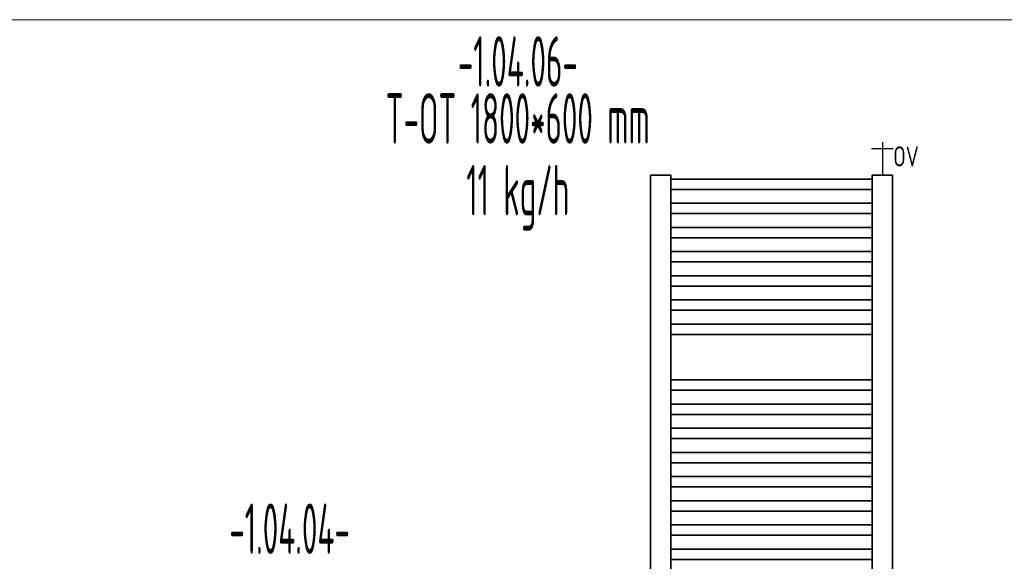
# Model space of a CAD drawing. Header units: millimetres. Extents: x 1279 to 58476, y -6899 to 74987.
# Tile 131 of 157: x 34509 to 36952, y -5524 to -4179. Entities that reach past the tile are written whole.
import ezdxf
from ezdxf.enums import TextEntityAlignment as Align

# ---------------------------------------------------------------- set-up
doc = ezdxf.new("R2010")
doc.units = ezdxf.units.MM
doc.linetypes.add('phl_thick', pattern=[0])
doc.linetypes.add('VERDECKT', pattern=[9.525, 6.35, -3.175])
for name, color, linetype, lineweight in [('JS_VYT_POPIS - OBECNĚ', 7, 'Continuous', 5), ('UT_SCHÉMA_POPIS', 7, 'VERDECKT', 5), ('UT_SCHÉMA_SYMBOLY', 7, 'Continuous', 25), ('UT_ZAŘÍZENÍ - OT', 3, 'Continuous', 35), ('VZT_50 POPIS - OBECNE', 7, 'Continuous', 5)]:
    doc.layers.add(name, color=color, linetype=linetype, lineweight=lineweight)
doc.styles.add('ISO 2.5', font='isocp.shx', dxfattribs={"width": 0.8, "height": 2.5})
doc.styles.add('VZT_POPIS', font='isocp.shx', dxfattribs={"width": 0.6, "height": 125})

msp = doc.modelspace()

# ---------------------------------------------------------------- linework, layer by layer
at = {"layer": 'UT_SCHÉMA_SYMBOLY'}
for p, q in [((36649.6, -4482.7), (36649.6, -4564.6)), ((36622.6, -4498.7), (36676.6, -4498.7))]:
    msp.add_line(p, q, dxfattribs=at)
at = {"layer": 'UT_ZAŘÍZENÍ - OT', "linetype": 'Continuous'}
for p, q in [((36124.6, -4564.6), (36074.6, -4564.6)), ((36074.6, -4564.6), (36074.6, -6384.6)), ((36124.6, -6384.6), (36124.6, -4564.6)), ((36674.6, -4564.6), (36624.6, -4564.6)), ((36624.6, -4564.6), (36624.6, -6384.6)), ((36674.6, -6384.6), (36674.6, -4564.6)), ((36124.6, -4574.8), (36624.6, -4574.8)), ((36124.6, -4574.8), (36624.6, -4574.8)), ((36124.6, -4574.8), (36624.6, -4574.8)), ((36124.6, -4574.8), (36624.6, -4574.8)), ((36124.6, -4574.8), (36624.6, -4574.8)), ((36124.6, -4574.8), (36624.6, -4574.8)), ((36124.6, -4574.8), (36624.6, -4574.8)), ((36124.6, -4574.8), (36624.6, -4574.8)), ((36124.6, -4574.8), (36624.6, -4574.8)), ((36124.6, -4574.8), (36624.6, -4574.8)), ((36124.6, -4574.8), (36624.6, -4574.8)), ((36124.6, -4574.8), (36624.6, -4574.8)), ((36124.6, -4574.8), (36624.6, -4574.8)), ((36124.6, -4574.8), (36624.6, -4574.8)), ((36124.6, -4574.8), (36624.6, -4574.8)), ((36124.6, -4574.8), (36624.6, -4574.8)), ((36124.6, -4574.8), (36624.6, -4574.8)), ((36124.6, -4574.8), (36624.6, -4574.8)), ((36124.6, -4574.8), (36624.6, -4574.8)), ((36124.6, -4574.8), (36624.6, -4574.8)), ((36124.6, -4574.8), (36624.6, -4574.8)), ((36124.6, -4574.8), (36624.6, -4574.8)), ((36124.6, -4574.8), (36624.6, -4574.8)), ((36124.6, -4574.8), (36624.6, -4574.8)), ((36124.6, -4574.8), (36624.6, -4574.8)), ((36124.6, -4574.8), (36624.6, -4574.8)), ((36124.6, -4574.8), (36624.6, -4574.8)), ((36124.6, -4574.8), (36624.6, -4574.8)), ((36124.6, -4574.8), (36624.6, -4574.8)), ((36124.6, -4574.8), (36624.6, -4574.8)), ((36124.6, -4574.8), (36624.6, -4574.8)), ((36124.6, -4574.8), (36624.6, -4574.8)), ((36124.6, -4574.8), (36624.6, -4574.8)), ((36124.6, -4574.8), (36624.6, -4574.8)), ((36124.6, -4600.3), (36624.6, -4600.3)), ((36124.6, -4600.3), (36624.6, -4600.3)), ((36124.6, -4600.3), (36624.6, -4600.3)), ((36124.6, -4600.3), (36624.6, -4600.3)), ((36124.6, -4600.3), (36624.6, -4600.3)), ((36124.6, -4600.3), (36624.6, -4600.3)), ((36124.6, -4600.3), (36624.6, -4600.3)), ((36124.6, -4600.3), (36624.6, -4600.3)), ((36124.6, -4600.3), (36624.6, -4600.3)), ((36124.6, -4600.3), (36624.6, -4600.3)), ((36124.6, -4600.3), (36624.6, -4600.3)), ((36124.6, -4600.3), (36624.6, -4600.3)), ((36124.6, -4600.3), (36624.6, -4600.3)), ((36124.6, -4600.3), (36624.6, -4600.3)), ((36124.6, -4600.3), (36624.6, -4600.3)), ((36124.6, -4600.3), (36624.6, -4600.3)), ((36124.6, -4600.3), (36624.6, -4600.3)), ((36124.6, -4600.3), (36624.6, -4600.3)), ((36124.6, -4600.3), (36624.6, -4600.3)), ((36124.6, -4600.3), (36624.6, -4600.3)), ((36124.6, -4600.3), (36624.6, -4600.3)), ((36124.6, -4600.3), (36624.6, -4600.3)), ((36124.6, -4600.3), (36624.6, -4600.3)), ((36124.6, -4600.3), (36624.6, -4600.3)), ((36124.6, -4600.3), (36624.6, -4600.3)), ((36124.6, -4600.3), (36624.6, -4600.3)), ((36124.6, -4600.3), (36624.6, -4600.3)), ((36124.6, -4600.3), (36624.6, -4600.3)), ((36124.6, -4600.3), (36624.6, -4600.3)), ((36124.6, -4600.3), (36624.6, -4600.3)), ((36124.6, -4600.3), (36624.6, -4600.3)), ((36124.6, -4600.3), (36624.6, -4600.3)), ((36124.6, -4600.3), (36624.6, -4600.3)), ((36124.6, -4600.3), (36624.6, -4600.3)), ((36124.6, -4634.8), (36624.6, -4634.8)), ((36124.6, -4634.8), (36624.6, -4634.8)), ((36124.6, -4634.8), (36624.6, -4634.8)), ((36124.6, -4634.8), (36624.6, -4634.8)), ((36124.6, -4634.8), (36624.6, -4634.8)), ((36124.6, -4634.8), (36624.6, -4634.8)), ((36124.6, -4634.8), (36624.6, -4634.8)), ((36124.6, -4634.8), (36624.6, -4634.8)), ((36124.6, -4634.8), (36624.6, -4634.8)), ((36124.6, -4634.8), (36624.6, -4634.8)), ((36124.6, -4634.8), (36624.6, -4634.8)), ((36124.6, -4634.8), (36624.6, -4634.8)), ((36124.6, -4634.8), (36624.6, -4634.8)), ((36124.6, -4634.8), (36624.6, -4634.8)), ((36124.6, -4634.8), (36624.6, -4634.8)), ((36124.6, -4634.8), (36624.6, -4634.8)), ((36124.6, -4634.8), (36624.6, -4634.8)), ((36124.6, -4634.8), (36624.6, -4634.8)), ((36124.6, -4634.8), (36624.6, -4634.8)), ((36124.6, -4634.8), (36624.6, -4634.8)), ((36124.6, -4634.8), (36624.6, -4634.8)), ((36124.6, -4634.8), (36624.6, -4634.8)), ((36124.6, -4634.8), (36624.6, -4634.8)), ((36124.6, -4634.8), (36624.6, -4634.8)), ((36124.6, -4634.8), (36624.6, -4634.8)), ((36124.6, -4634.8), (36624.6, -4634.8)), ((36124.6, -4634.8), (36624.6, -4634.8)), ((36124.6, -4634.8), (36624.6, -4634.8)), ((36124.6, -4634.8), (36624.6, -4634.8)), ((36124.6, -4634.8), (36624.6, -4634.8)), ((36124.6, -4634.8), (36624.6, -4634.8)), ((36124.6, -4634.8), (36624.6, -4634.8)), ((36124.6, -4634.8), (36624.6, -4634.8)), ((36124.6, -4634.8), (36624.6, -4634.8)), ((36124.6, -4660.3), (36624.6, -4660.3)), ((36124.6, -4660.3), (36624.6, -4660.3)), ((36124.6, -4660.3), (36624.6, -4660.3)), ((36124.6, -4660.3), (36624.6, -4660.3)), ((36124.6, -4660.3), (36624.6, -4660.3)), ((36124.6, -4660.3), (36624.6, -4660.3)), ((36124.6, -4660.3), (36624.6, -4660.3)), ((36124.6, -4660.3), (36624.6, -4660.3)), ((36124.6, -4660.3), (36624.6, -4660.3)), ((36124.6, -4660.3), (36624.6, -4660.3)), ((36124.6, -4660.3), (36624.6, -4660.3)), ((36124.6, -4660.3), (36624.6, -4660.3)), ((36124.6, -4660.3), (36624.6, -4660.3)), ((36124.6, -4660.3), (36624.6, -4660.3)), ((36124.6, -4660.3), (36624.6, -4660.3)), ((36124.6, -4660.3), (36624.6, -4660.3)), ((36124.6, -4660.3), (36624.6, -4660.3)), ((36124.6, -4660.3), (36624.6, -4660.3)), ((36124.6, -4660.3), (36624.6, -4660.3)), ((36124.6, -4660.3), (36624.6, -4660.3)), ((36124.6, -4660.3), (36624.6, -4660.3)), ((36124.6, -4660.3), (36624.6, -4660.3)), ((36124.6, -4660.3), (36624.6, -4660.3)), ((36124.6, -4660.3), (36624.6, -4660.3)), ((36124.6, -4660.3), (36624.6, -4660.3)), ((36124.6, -4660.3), (36624.6, -4660.3)), ((36124.6, -4660.3), (36624.6, -4660.3)), ((36124.6, -4660.3), (36624.6, -4660.3)), ((36124.6, -4660.3), (36624.6, -4660.3)), ((36124.6, -4660.3), (36624.6, -4660.3)), ((36124.6, -4660.3), (36624.6, -4660.3)), ((36124.6, -4660.3), (36624.6, -4660.3)), ((36124.6, -4660.3), (36624.6, -4660.3)), ((36124.6, -4660.3), (36624.6, -4660.3)), ((36124.6, -4694.8), (36624.6, -4694.8)), ((36124.6, -4694.8), (36624.6, -4694.8)), ((36124.6, -4694.8), (36624.6, -4694.8)), ((36124.6, -4694.8), (36624.6, -4694.8)), ((36124.6, -4694.8), (36624.6, -4694.8)), ((36124.6, -4694.8), (36624.6, -4694.8)), ((36124.6, -4694.8), (36624.6, -4694.8)), ((36124.6, -4694.8), (36624.6, -4694.8)), ((36124.6, -4694.8), (36624.6, -4694.8)), ((36124.6, -4694.8), (36624.6, -4694.8)), ((36124.6, -4694.8), (36624.6, -4694.8)), ((36124.6, -4694.8), (36624.6, -4694.8)), ((36124.6, -4694.8), (36624.6, -4694.8)), ((36124.6, -4694.8), (36624.6, -4694.8)), ((36124.6, -4694.8), (36624.6, -4694.8)), ((36124.6, -4694.8), (36624.6, -4694.8)), ((36124.6, -4694.8), (36624.6, -4694.8)), ((36124.6, -4694.8), (36624.6, -4694.8)), ((36124.6, -4694.8), (36624.6, -4694.8)), ((36124.6, -4694.8), (36624.6, -4694.8)), ((36124.6, -4694.8), (36624.6, -4694.8)), ((36124.6, -4694.8), (36624.6, -4694.8)), ((36124.6, -4694.8), (36624.6, -4694.8)), ((36124.6, -4694.8), (36624.6, -4694.8)), ((36124.6, -4694.8), (36624.6, -4694.8)), ((36124.6, -4694.8), (36624.6, -4694.8)), ((36124.6, -4694.8), (36624.6, -4694.8)), ((36124.6, -4694.8), (36624.6, -4694.8)), ((36124.6, -4694.8), (36624.6, -4694.8)), ((36124.6, -4694.8), (36624.6, -4694.8)), ((36124.6, -4694.8), (36624.6, -4694.8)), ((36124.6, -4694.8), (36624.6, -4694.8)), ((36124.6, -4694.8), (36624.6, -4694.8)), ((36124.6, -4694.8), (36624.6, -4694.8)), ((36124.6, -4720.3), (36624.6, -4720.3)), ((36124.6, -4720.3), (36624.6, -4720.3)), ((36124.6, -4720.3), (36624.6, -4720.3)), ((36124.6, -4720.3), (36624.6, -4720.3)), ((36124.6, -4720.3), (36624.6, -4720.3)), ((36124.6, -4720.3), (36624.6, -4720.3)), ((36124.6, -4720.3), (36624.6, -4720.3)), ((36124.6, -4720.3), (36624.6, -4720.3)), ((36124.6, -4720.3), (36624.6, -4720.3)), ((36124.6, -4720.3), (36624.6, -4720.3)), ((36124.6, -4720.3), (36624.6, -4720.3)), ((36124.6, -4720.3), (36624.6, -4720.3)), ((36124.6, -4720.3), (36624.6, -4720.3)), ((36124.6, -4720.3), (36624.6, -4720.3)), ((36124.6, -4720.3), (36624.6, -4720.3)), ((36124.6, -4720.3), (36624.6, -4720.3)), ((36124.6, -4720.3), (36624.6, -4720.3)), ((36124.6, -4720.3), (36624.6, -4720.3)), ((36124.6, -4720.3), (36624.6, -4720.3)), ((36124.6, -4720.3), (36624.6, -4720.3)), ((36124.6, -4720.3), (36624.6, -4720.3)), ((36124.6, -4720.3), (36624.6, -4720.3)), ((36124.6, -4720.3), (36624.6, -4720.3)), ((36124.6, -4720.3), (36624.6, -4720.3)), ((36124.6, -4720.3), (36624.6, -4720.3)), ((36124.6, -4720.3), (36624.6, -4720.3)), ((36124.6, -4720.3), (36624.6, -4720.3)), ((36124.6, -4720.3), (36624.6, -4720.3)), ((36124.6, -4720.3), (36624.6, -4720.3)), ((36124.6, -4720.3), (36624.6, -4720.3)), ((36124.6, -4720.3), (36624.6, -4720.3)), ((36124.6, -4720.3), (36624.6, -4720.3)), ((36124.6, -4720.3), (36624.6, -4720.3)), ((36124.6, -4720.3), (36624.6, -4720.3)), ((36124.6, -4754.8), (36624.6, -4754.8)), ((36124.6, -4754.8), (36624.6, -4754.8)), ((36124.6, -4754.8), (36624.6, -4754.8)), ((36124.6, -4754.8), (36624.6, -4754.8)), ((36124.6, -4754.8), (36624.6, -4754.8)), ((36124.6, -4754.8), (36624.6, -4754.8)), ((36124.6, -4754.8), (36624.6, -4754.8)), ((36124.6, -4754.8), (36624.6, -4754.8)), ((36124.6, -4754.8), (36624.6, -4754.8)), ((36124.6, -4754.8), (36624.6, -4754.8)), ((36124.6, -4754.8), (36624.6, -4754.8)), ((36124.6, -4754.8), (36624.6, -4754.8)), ((36124.6, -4754.8), (36624.6, -4754.8)), ((36124.6, -4754.8), (36624.6, -4754.8)), ((36124.6, -4754.8), (36624.6, -4754.8)), ((36124.6, -4754.8), (36624.6, -4754.8)), ((36124.6, -4754.8), (36624.6, -4754.8)), ((36124.6, -4754.8), (36624.6, -4754.8)), ((36124.6, -4754.8), (36624.6, -4754.8)), ((36124.6, -4754.8), (36624.6, -4754.8)), ((36124.6, -4754.8), (36624.6, -4754.8)), ((36124.6, -4754.8), (36624.6, -4754.8)), ((36124.6, -4754.8), (36624.6, -4754.8)), ((36124.6, -4754.8), (36624.6, -4754.8)), ((36124.6, -4754.8), (36624.6, -4754.8)), ((36124.6, -4754.8), (36624.6, -4754.8)), ((36124.6, -4754.8), (36624.6, -4754.8)), ((36124.6, -4754.8), (36624.6, -4754.8)), ((36124.6, -4754.8), (36624.6, -4754.8)), ((36124.6, -4754.8), (36624.6, -4754.8)), ((36124.6, -4754.8), (36624.6, -4754.8)), ((36124.6, -4754.8), (36624.6, -4754.8)), ((36124.6, -4754.8), (36624.6, -4754.8)), ((36124.6, -4754.8), (36624.6, -4754.8)), ((36124.6, -4780.3), (36624.6, -4780.3)), ((36124.6, -4780.3), (36624.6, -4780.3)), ((36124.6, -4780.3), (36624.6, -4780.3)), ((36124.6, -4780.3), (36624.6, -4780.3)), ((36124.6, -4780.3), (36624.6, -4780.3)), ((36124.6, -4780.3), (36624.6, -4780.3)), ((36124.6, -4780.3), (36624.6, -4780.3)), ((36124.6, -4780.3), (36624.6, -4780.3)), ((36124.6, -4780.3), (36624.6, -4780.3)), ((36124.6, -4780.3), (36624.6, -4780.3)), ((36124.6, -4780.3), (36624.6, -4780.3)), ((36124.6, -4780.3), (36624.6, -4780.3)), ((36124.6, -4780.3), (36624.6, -4780.3)), ((36124.6, -4780.3), (36624.6, -4780.3)), ((36124.6, -4780.3), (36624.6, -4780.3)), ((36124.6, -4780.3), (36624.6, -4780.3)), ((36124.6, -4780.3), (36624.6, -4780.3)), ((36124.6, -4780.3), (36624.6, -4780.3)), ((36124.6, -4780.3), (36624.6, -4780.3)), ((36124.6, -4780.3), (36624.6, -4780.3)), ((36124.6, -4780.3), (36624.6, -4780.3)), ((36124.6, -4780.3), (36624.6, -4780.3)), ((36124.6, -4780.3), (36624.6, -4780.3)), ((36124.6, -4780.3), (36624.6, -4780.3)), ((36124.6, -4780.3), (36624.6, -4780.3)), ((36124.6, -4780.3), (36624.6, -4780.3)), ((36124.6, -4780.3), (36624.6, -4780.3)), ((36124.6, -4780.3), (36624.6, -4780.3)), ((36124.6, -4780.3), (36624.6, -4780.3)), ((36124.6, -4780.3), (36624.6, -4780.3)), ((36124.6, -4780.3), (36624.6, -4780.3)), ((36124.6, -4780.3), (36624.6, -4780.3)), ((36124.6, -4780.3), (36624.6, -4780.3)), ((36124.6, -4780.3), (36624.6, -4780.3)), ((36124.6, -4814.8), (36624.6, -4814.8)), ((36124.6, -4814.8), (36624.6, -4814.8)), ((36124.6, -4814.8), (36624.6, -4814.8)), ((36124.6, -4814.8), (36624.6, -4814.8)), ((36124.6, -4814.8), (36624.6, -4814.8)), ((36124.6, -4814.8), (36624.6, -4814.8)), ((36124.6, -4814.8), (36624.6, -4814.8)), ((36124.6, -4814.8), (36624.6, -4814.8)), ((36124.6, -4814.8), (36624.6, -4814.8)), ((36124.6, -4814.8), (36624.6, -4814.8)), ((36124.6, -4814.8), (36624.6, -4814.8)), ((36124.6, -4814.8), (36624.6, -4814.8)), ((36124.6, -4814.8), (36624.6, -4814.8)), ((36124.6, -4814.8), (36624.6, -4814.8)), ((36124.6, -4814.8), (36624.6, -4814.8)), ((36124.6, -4814.8), (36624.6, -4814.8)), ((36124.6, -4814.8), (36624.6, -4814.8)), ((36124.6, -4814.8), (36624.6, -4814.8)), ((36124.6, -4814.8), (36624.6, -4814.8)), ((36124.6, -4814.8), (36624.6, -4814.8)), ((36124.6, -4814.8), (36624.6, -4814.8)), ((36124.6, -4814.8), (36624.6, -4814.8)), ((36124.6, -4814.8), (36624.6, -4814.8)), ((36124.6, -4814.8), (36624.6, -4814.8)), ((36124.6, -4814.8), (36624.6, -4814.8)), ((36124.6, -4814.8), (36624.6, -4814.8)), ((36124.6, -4814.8), (36624.6, -4814.8)), ((36124.6, -4814.8), (36624.6, -4814.8)), ((36124.6, -4814.8), (36624.6, -4814.8)), ((36124.6, -4814.8), (36624.6, -4814.8)), ((36124.6, -4814.8), (36624.6, -4814.8)), ((36124.6, -4814.8), (36624.6, -4814.8)), ((36124.6, -4814.8), (36624.6, -4814.8)), ((36124.6, -4814.8), (36624.6, -4814.8)), ((36124.6, -4840.3), (36624.6, -4840.3)), ((36124.6, -4840.3), (36624.6, -4840.3)), ((36124.6, -4840.3), (36624.6, -4840.3)), ((36124.6, -4840.3), (36624.6, -4840.3)), ((36124.6, -4840.3), (36624.6, -4840.3)), ((36124.6, -4840.3), (36624.6, -4840.3)), ((36124.6, -4840.3), (36624.6, -4840.3)), ((36124.6, -4840.3), (36624.6, -4840.3)), ((36124.6, -4840.3), (36624.6, -4840.3)), ((36124.6, -4840.3), (36624.6, -4840.3)), ((36124.6, -4840.3), (36624.6, -4840.3)), ((36124.6, -4840.3), (36624.6, -4840.3)), ((36124.6, -4840.3), (36624.6, -4840.3)), ((36124.6, -4840.3), (36624.6, -4840.3)), ((36124.6, -4840.3), (36624.6, -4840.3)), ((36124.6, -4840.3), (36624.6, -4840.3)), ((36124.6, -4840.3), (36624.6, -4840.3)), ((36124.6, -4840.3), (36624.6, -4840.3)), ((36124.6, -4840.3), (36624.6, -4840.3)), ((36124.6, -4840.3), (36624.6, -4840.3)), ((36124.6, -4840.3), (36624.6, -4840.3)), ((36124.6, -4840.3), (36624.6, -4840.3)), ((36124.6, -4840.3), (36624.6, -4840.3)), ((36124.6, -4840.3), (36624.6, -4840.3)), ((36124.6, -4840.3), (36624.6, -4840.3)), ((36124.6, -4840.3), (36624.6, -4840.3)), ((36124.6, -4840.3), (36624.6, -4840.3)), ((36124.6, -4840.3), (36624.6, -4840.3)), ((36124.6, -4840.3), (36624.6, -4840.3)), ((36124.6, -4840.3), (36624.6, -4840.3)), ((36124.6, -4840.3), (36624.6, -4840.3)), ((36124.6, -4840.3), (36624.6, -4840.3)), ((36124.6, -4840.3), (36624.6, -4840.3)), ((36124.6, -4840.3), (36624.6, -4840.3)), ((36124.6, -4874.8), (36624.6, -4874.8)), ((36124.6, -4874.8), (36624.6, -4874.8)), ((36124.6, -4874.8), (36624.6, -4874.8)), ((36124.6, -4874.8), (36624.6, -4874.8)), ((36124.6, -4874.8), (36624.6, -4874.8)), ((36124.6, -4874.8), (36624.6, -4874.8)), ((36124.6, -4874.8), (36624.6, -4874.8)), ((36124.6, -4874.8), (36624.6, -4874.8)), ((36124.6, -4874.8), (36624.6, -4874.8)), ((36124.6, -4874.8), (36624.6, -4874.8)), ((36124.6, -4874.8), (36624.6, -4874.8)), ((36124.6, -4874.8), (36624.6, -4874.8)), ((36124.6, -4874.8), (36624.6, -4874.8)), ((36124.6, -4874.8), (36624.6, -4874.8)), ((36124.6, -4874.8), (36624.6, -4874.8)), ((36124.6, -4874.8), (36624.6, -4874.8)), ((36124.6, -4874.8), (36624.6, -4874.8)), ((36124.6, -4874.8), (36624.6, -4874.8)), ((36124.6, -4874.8), (36624.6, -4874.8)), ((36124.6, -4874.8), (36624.6, -4874.8)), ((36124.6, -4874.8), (36624.6, -4874.8)), ((36124.6, -4874.8), (36624.6, -4874.8)), ((36124.6, -4874.8), (36624.6, -4874.8)), ((36124.6, -4874.8), (36624.6, -4874.8)), ((36124.6, -4874.8), (36624.6, -4874.8)), ((36124.6, -4874.8), (36624.6, -4874.8)), ((36124.6, -4874.8), (36624.6, -4874.8)), ((36124.6, -4874.8), (36624.6, -4874.8)), ((36124.6, -4874.8), (36624.6, -4874.8)), ((36124.6, -4874.8), (36624.6, -4874.8)), ((36124.6, -4874.8), (36624.6, -4874.8)), ((36124.6, -4874.8), (36624.6, -4874.8)), ((36124.6, -4874.8), (36624.6, -4874.8)), ((36124.6, -4874.8), (36624.6, -4874.8)), ((36124.6, -4900.3), (36624.6, -4900.3)), ((36124.6, -4900.3), (36624.6, -4900.3)), ((36124.6, -4900.3), (36624.6, -4900.3)), ((36124.6, -4900.3), (36624.6, -4900.3)), ((36124.6, -4900.3), (36624.6, -4900.3)), ((36124.6, -4900.3), (36624.6, -4900.3)), ((36124.6, -4900.3), (36624.6, -4900.3)), ((36124.6, -4900.3), (36624.6, -4900.3)), ((36124.6, -4900.3), (36624.6, -4900.3)), ((36124.6, -4900.3), (36624.6, -4900.3)), ((36124.6, -4900.3), (36624.6, -4900.3)), ((36124.6, -4900.3), (36624.6, -4900.3)), ((36124.6, -4900.3), (36624.6, -4900.3)), ((36124.6, -4900.3), (36624.6, -4900.3)), ((36124.6, -4900.3), (36624.6, -4900.3)), ((36124.6, -4900.3), (36624.6, -4900.3)), ((36124.6, -4900.3), (36624.6, -4900.3)), ((36124.6, -4900.3), (36624.6, -4900.3)), ((36124.6, -4900.3), (36624.6, -4900.3)), ((36124.6, -4900.3), (36624.6, -4900.3)), ((36124.6, -4900.3), (36624.6, -4900.3)), ((36124.6, -4900.3), (36624.6, -4900.3)), ((36124.6, -4900.3), (36624.6, -4900.3)), ((36124.6, -4900.3), (36624.6, -4900.3)), ((36124.6, -4900.3), (36624.6, -4900.3)), ((36124.6, -4900.3), (36624.6, -4900.3)), ((36124.6, -4900.3), (36624.6, -4900.3)), ((36124.6, -4900.3), (36624.6, -4900.3)), ((36124.6, -4900.3), (36624.6, -4900.3)), ((36124.6, -4900.3), (36624.6, -4900.3)), ((36124.6, -4900.3), (36624.6, -4900.3)), ((36124.6, -4900.3), (36624.6, -4900.3)), ((36124.6, -4900.3), (36624.6, -4900.3)), ((36124.6, -4900.3), (36624.6, -4900.3)), ((36124.6, -4934.8), (36624.6, -4934.8)), ((36124.6, -4934.8), (36624.6, -4934.8)), ((36124.6, -4934.8), (36624.6, -4934.8)), ((36124.6, -4934.8), (36624.6, -4934.8)), ((36124.6, -4934.8), (36624.6, -4934.8)), ((36124.6, -4934.8), (36624.6, -4934.8)), ((36124.6, -4934.8), (36624.6, -4934.8)), ((36124.6, -4934.8), (36624.6, -4934.8)), ((36124.6, -4934.8), (36624.6, -4934.8)), ((36124.6, -4934.8), (36624.6, -4934.8)), ((36124.6, -4934.8), (36624.6, -4934.8)), ((36124.6, -4934.8), (36624.6, -4934.8)), ((36124.6, -4934.8), (36624.6, -4934.8)), ((36124.6, -4934.8), (36624.6, -4934.8)), ((36124.6, -4934.8), (36624.6, -4934.8)), ((36124.6, -4934.8), (36624.6, -4934.8)), ((36124.6, -4934.8), (36624.6, -4934.8)), ((36124.6, -4934.8), (36624.6, -4934.8)), ((36124.6, -4934.8), (36624.6, -4934.8)), ((36124.6, -4934.8), (36624.6, -4934.8)), ((36124.6, -4934.8), (36624.6, -4934.8)), ((36124.6, -4934.8), (36624.6, -4934.8)), ((36124.6, -4934.8), (36624.6, -4934.8)), ((36124.6, -4934.8), (36624.6, -4934.8)), ((36124.6, -4934.8), (36624.6, -4934.8)), ((36124.6, -4934.8), (36624.6, -4934.8)), ((36124.6, -4934.8), (36624.6, -4934.8)), ((36124.6, -4934.8), (36624.6, -4934.8)), ((36124.6, -4934.8), (36624.6, -4934.8)), ((36124.6, -4934.8), (36624.6, -4934.8)), ((36124.6, -4934.8), (36624.6, -4934.8)), ((36124.6, -4934.8), (36624.6, -4934.8)), ((36124.6, -4934.8), (36624.6, -4934.8)), ((36124.6, -4934.8), (36624.6, -4934.8)), ((36124.6, -4960.3), (36624.6, -4960.3)), ((36124.6, -4960.3), (36624.6, -4960.3)), ((36124.6, -4960.3), (36624.6, -4960.3)), ((36124.6, -4960.3), (36624.6, -4960.3)), ((36124.6, -4960.3), (36624.6, -4960.3)), ((36124.6, -4960.3), (36624.6, -4960.3)), ((36124.6, -4960.3), (36624.6, -4960.3)), ((36124.6, -4960.3), (36624.6, -4960.3)), ((36124.6, -4960.3), (36624.6, -4960.3)), ((36124.6, -4960.3), (36624.6, -4960.3)), ((36124.6, -4960.3), (36624.6, -4960.3)), ((36124.6, -4960.3), (36624.6, -4960.3)), ((36124.6, -4960.3), (36624.6, -4960.3)), ((36124.6, -4960.3), (36624.6, -4960.3)), ((36124.6, -4960.3), (36624.6, -4960.3)), ((36124.6, -4960.3), (36624.6, -4960.3)), ((36124.6, -4960.3), (36624.6, -4960.3)), ((36124.6, -4960.3), (36624.6, -4960.3)), ((36124.6, -4960.3), (36624.6, -4960.3)), ((36124.6, -4960.3), (36624.6, -4960.3)), ((36124.6, -4960.3), (36624.6, -4960.3)), ((36124.6, -4960.3), (36624.6, -4960.3)), ((36124.6, -4960.3), (36624.6, -4960.3)), ((36124.6, -4960.3), (36624.6, -4960.3)), ((36124.6, -4960.3), (36624.6, -4960.3)), ((36124.6, -4960.3), (36624.6, -4960.3)), ((36124.6, -4960.3), (36624.6, -4960.3)), ((36124.6, -4960.3), (36624.6, -4960.3)), ((36124.6, -4960.3), (36624.6, -4960.3)), ((36124.6, -4960.3), (36624.6, -4960.3)), ((36124.6, -4960.3), (36624.6, -4960.3)), ((36124.6, -4960.3), (36624.6, -4960.3)), ((36124.6, -4960.3), (36624.6, -4960.3)), ((36124.6, -4960.3), (36624.6, -4960.3)), ((36124.6, -5073.4), (36624.6, -5073.4)), ((36124.6, -5073.4), (36624.6, -5073.4)), ((36124.6, -5073.4), (36624.6, -5073.4)), ((36124.6, -5073.4), (36624.6, -5073.4)), ((36124.6, -5073.4), (36624.6, -5073.4)), ((36124.6, -5073.4), (36624.6, -5073.4)), ((36124.6, -5073.4), (36624.6, -5073.4)), ((36124.6, -5073.4), (36624.6, -5073.4)), ((36124.6, -5073.4), (36624.6, -5073.4)), ((36124.6, -5073.4), (36624.6, -5073.4)), ((36124.6, -5073.4), (36624.6, -5073.4)), ((36124.6, -5073.4), (36624.6, -5073.4)), ((36124.6, -5073.4), (36624.6, -5073.4)), ((36124.6, -5073.4), (36624.6, -5073.4)), ((36124.6, -5073.4), (36624.6, -5073.4)), ((36124.6, -5073.4), (36624.6, -5073.4)), ((36124.6, -5073.4), (36624.6, -5073.4)), ((36124.6, -5073.4), (36624.6, -5073.4)), ((36124.6, -5073.4), (36624.6, -5073.4)), ((36124.6, -5073.4), (36624.6, -5073.4)), ((36124.6, -5073.4), (36624.6, -5073.4)), ((36124.6, -5073.4), (36624.6, -5073.4)), ((36124.6, -5073.4), (36624.6, -5073.4)), ((36124.6, -5073.4), (36624.6, -5073.4)), ((36124.6, -5073.4), (36624.6, -5073.4)), ((36124.6, -5073.4), (36624.6, -5073.4)), ((36124.6, -5073.4), (36624.6, -5073.4)), ((36124.6, -5073.4), (36624.6, -5073.4)), ((36124.6, -5073.4), (36624.6, -5073.4)), ((36124.6, -5073.4), (36624.6, -5073.4)), ((36124.6, -5073.4), (36624.6, -5073.4)), ((36124.6, -5073.4), (36624.6, -5073.4)), ((36124.6, -5073.4), (36624.6, -5073.4)), ((36124.6, -5073.4), (36624.6, -5073.4)), ((36124.6, -5098.8), (36624.6, -5098.8)), ((36124.6, -5098.8), (36624.6, -5098.8)), ((36124.6, -5098.8), (36624.6, -5098.8)), ((36124.6, -5098.8), (36624.6, -5098.8)), ((36124.6, -5098.8), (36624.6, -5098.8)), ((36124.6, -5098.8), (36624.6, -5098.8)), ((36124.6, -5098.8), (36624.6, -5098.8)), ((36124.6, -5098.8), (36624.6, -5098.8)), ((36124.6, -5098.8), (36624.6, -5098.8)), ((36124.6, -5098.8), (36624.6, -5098.8)), ((36124.6, -5098.8), (36624.6, -5098.8)), ((36124.6, -5098.8), (36624.6, -5098.8)), ((36124.6, -5098.8), (36624.6, -5098.8)), ((36124.6, -5098.8), (36624.6, -5098.8)), ((36124.6, -5098.8), (36624.6, -5098.8)), ((36124.6, -5098.8), (36624.6, -5098.8)), ((36124.6, -5098.8), (36624.6, -5098.8)), ((36124.6, -5098.8), (36624.6, -5098.8)), ((36124.6, -5098.8), (36624.6, -5098.8)), ((36124.6, -5098.8), (36624.6, -5098.8)), ((36124.6, -5098.8), (36624.6, -5098.8)), ((36124.6, -5098.8), (36624.6, -5098.8)), ((36124.6, -5098.8), (36624.6, -5098.8)), ((36124.6, -5098.8), (36624.6, -5098.8)), ((36124.6, -5098.8), (36624.6, -5098.8)), ((36124.6, -5098.8), (36624.6, -5098.8)), ((36124.6, -5098.8), (36624.6, -5098.8)), ((36124.6, -5098.8), (36624.6, -5098.8)), ((36124.6, -5098.8), (36624.6, -5098.8)), ((36124.6, -5098.8), (36624.6, -5098.8)), ((36124.6, -5098.8), (36624.6, -5098.8)), ((36124.6, -5098.8), (36624.6, -5098.8)), ((36124.6, -5098.8), (36624.6, -5098.8)), ((36124.6, -5098.8), (36624.6, -5098.8)), ((36124.6, -5133.4), (36624.6, -5133.4)), ((36124.6, -5133.4), (36624.6, -5133.4)), ((36124.6, -5133.4), (36624.6, -5133.4)), ((36124.6, -5133.4), (36624.6, -5133.4)), ((36124.6, -5133.4), (36624.6, -5133.4)), ((36124.6, -5133.4), (36624.6, -5133.4)), ((36124.6, -5133.4), (36624.6, -5133.4)), ((36124.6, -5133.4), (36624.6, -5133.4)), ((36124.6, -5133.4), (36624.6, -5133.4)), ((36124.6, -5133.4), (36624.6, -5133.4)), ((36124.6, -5133.4), (36624.6, -5133.4)), ((36124.6, -5133.4), (36624.6, -5133.4)), ((36124.6, -5133.4), (36624.6, -5133.4)), ((36124.6, -5133.4), (36624.6, -5133.4)), ((36124.6, -5133.4), (36624.6, -5133.4)), ((36124.6, -5133.4), (36624.6, -5133.4)), ((36124.6, -5133.4), (36624.6, -5133.4)), ((36124.6, -5133.4), (36624.6, -5133.4)), ((36124.6, -5133.4), (36624.6, -5133.4)), ((36124.6, -5133.4), (36624.6, -5133.4)), ((36124.6, -5133.4), (36624.6, -5133.4)), ((36124.6, -5133.4), (36624.6, -5133.4)), ((36124.6, -5133.4), (36624.6, -5133.4)), ((36124.6, -5133.4), (36624.6, -5133.4)), ((36124.6, -5133.4), (36624.6, -5133.4)), ((36124.6, -5133.4), (36624.6, -5133.4)), ((36124.6, -5133.4), (36624.6, -5133.4)), ((36124.6, -5133.4), (36624.6, -5133.4)), ((36124.6, -5133.4), (36624.6, -5133.4)), ((36124.6, -5133.4), (36624.6, -5133.4)), ((36124.6, -5133.4), (36624.6, -5133.4)), ((36124.6, -5133.4), (36624.6, -5133.4)), ((36124.6, -5133.4), (36624.6, -5133.4)), ((36124.6, -5133.4), (36624.6, -5133.4)), ((36124.6, -5158.8), (36624.6, -5158.8)), ((36124.6, -5158.8), (36624.6, -5158.8)), ((36124.6, -5158.8), (36624.6, -5158.8)), ((36124.6, -5158.8), (36624.6, -5158.8)), ((36124.6, -5158.8), (36624.6, -5158.8)), ((36124.6, -5158.8), (36624.6, -5158.8)), ((36124.6, -5158.8), (36624.6, -5158.8)), ((36124.6, -5158.8), (36624.6, -5158.8)), ((36124.6, -5158.8), (36624.6, -5158.8)), ((36124.6, -5158.8), (36624.6, -5158.8)), ((36124.6, -5158.8), (36624.6, -5158.8)), ((36124.6, -5158.8), (36624.6, -5158.8)), ((36124.6, -5158.8), (36624.6, -5158.8)), ((36124.6, -5158.8), (36624.6, -5158.8)), ((36124.6, -5158.8), (36624.6, -5158.8)), ((36124.6, -5158.8), (36624.6, -5158.8)), ((36124.6, -5158.8), (36624.6, -5158.8)), ((36124.6, -5158.8), (36624.6, -5158.8)), ((36124.6, -5158.8), (36624.6, -5158.8)), ((36124.6, -5158.8), (36624.6, -5158.8)), ((36124.6, -5158.8), (36624.6, -5158.8)), ((36124.6, -5158.8), (36624.6, -5158.8)), ((36124.6, -5158.8), (36624.6, -5158.8)), ((36124.6, -5158.8), (36624.6, -5158.8)), ((36124.6, -5158.8), (36624.6, -5158.8)), ((36124.6, -5158.8), (36624.6, -5158.8)), ((36124.6, -5158.8), (36624.6, -5158.8)), ((36124.6, -5158.8), (36624.6, -5158.8)), ((36124.6, -5158.8), (36624.6, -5158.8)), ((36124.6, -5158.8), (36624.6, -5158.8)), ((36124.6, -5158.8), (36624.6, -5158.8)), ((36124.6, -5158.8), (36624.6, -5158.8)), ((36124.6, -5158.8), (36624.6, -5158.8)), ((36124.6, -5158.8), (36624.6, -5158.8)), ((36124.6, -5193.4), (36624.6, -5193.4)), ((36124.6, -5193.4), (36624.6, -5193.4)), ((36124.6, -5193.4), (36624.6, -5193.4)), ((36124.6, -5193.4), (36624.6, -5193.4)), ((36124.6, -5193.4), (36624.6, -5193.4)), ((36124.6, -5193.4), (36624.6, -5193.4)), ((36124.6, -5193.4), (36624.6, -5193.4)), ((36124.6, -5193.4), (36624.6, -5193.4)), ((36124.6, -5193.4), (36624.6, -5193.4)), ((36124.6, -5193.4), (36624.6, -5193.4)), ((36124.6, -5193.4), (36624.6, -5193.4)), ((36124.6, -5193.4), (36624.6, -5193.4)), ((36124.6, -5193.4), (36624.6, -5193.4)), ((36124.6, -5193.4), (36624.6, -5193.4)), ((36124.6, -5193.4), (36624.6, -5193.4)), ((36124.6, -5193.4), (36624.6, -5193.4)), ((36124.6, -5193.4), (36624.6, -5193.4)), ((36124.6, -5193.4), (36624.6, -5193.4)), ((36124.6, -5193.4), (36624.6, -5193.4)), ((36124.6, -5193.4), (36624.6, -5193.4)), ((36124.6, -5193.4), (36624.6, -5193.4)), ((36124.6, -5193.4), (36624.6, -5193.4)), ((36124.6, -5193.4), (36624.6, -5193.4)), ((36124.6, -5193.4), (36624.6, -5193.4)), ((36124.6, -5193.4), (36624.6, -5193.4)), ((36124.6, -5193.4), (36624.6, -5193.4)), ((36124.6, -5193.4), (36624.6, -5193.4)), ((36124.6, -5193.4), (36624.6, -5193.4)), ((36124.6, -5193.4), (36624.6, -5193.4)), ((36124.6, -5193.4), (36624.6, -5193.4)), ((36124.6, -5193.4), (36624.6, -5193.4)), ((36124.6, -5193.4), (36624.6, -5193.4)), ((36124.6, -5193.4), (36624.6, -5193.4)), ((36124.6, -5193.4), (36624.6, -5193.4)), ((36124.6, -5218.8), (36624.6, -5218.8)), ((36124.6, -5218.8), (36624.6, -5218.8)), ((36124.6, -5218.8), (36624.6, -5218.8)), ((36124.6, -5218.8), (36624.6, -5218.8)), ((36124.6, -5218.8), (36624.6, -5218.8)), ((36124.6, -5218.8), (36624.6, -5218.8)), ((36124.6, -5218.8), (36624.6, -5218.8)), ((36124.6, -5218.8), (36624.6, -5218.8)), ((36124.6, -5218.8), (36624.6, -5218.8)), ((36124.6, -5218.8), (36624.6, -5218.8)), ((36124.6, -5218.8), (36624.6, -5218.8)), ((36124.6, -5218.8), (36624.6, -5218.8)), ((36124.6, -5218.8), (36624.6, -5218.8)), ((36124.6, -5218.8), (36624.6, -5218.8)), ((36124.6, -5218.8), (36624.6, -5218.8)), ((36124.6, -5218.8), (36624.6, -5218.8)), ((36124.6, -5218.8), (36624.6, -5218.8)), ((36124.6, -5218.8), (36624.6, -5218.8)), ((36124.6, -5218.8), (36624.6, -5218.8)), ((36124.6, -5218.8), (36624.6, -5218.8)), ((36124.6, -5218.8), (36624.6, -5218.8)), ((36124.6, -5218.8), (36624.6, -5218.8)), ((36124.6, -5218.8), (36624.6, -5218.8)), ((36124.6, -5218.8), (36624.6, -5218.8)), ((36124.6, -5218.8), (36624.6, -5218.8)), ((36124.6, -5218.8), (36624.6, -5218.8)), ((36124.6, -5218.8), (36624.6, -5218.8)), ((36124.6, -5218.8), (36624.6, -5218.8)), ((36124.6, -5218.8), (36624.6, -5218.8)), ((36124.6, -5218.8), (36624.6, -5218.8)), ((36124.6, -5218.8), (36624.6, -5218.8)), ((36124.6, -5218.8), (36624.6, -5218.8)), ((36124.6, -5218.8), (36624.6, -5218.8)), ((36124.6, -5218.8), (36624.6, -5218.8)), ((36124.6, -5253.4), (36624.6, -5253.4)), ((36124.6, -5253.4), (36624.6, -5253.4)), ((36124.6, -5253.4), (36624.6, -5253.4)), ((36124.6, -5253.4), (36624.6, -5253.4)), ((36124.6, -5253.4), (36624.6, -5253.4)), ((36124.6, -5253.4), (36624.6, -5253.4)), ((36124.6, -5253.4), (36624.6, -5253.4)), ((36124.6, -5253.4), (36624.6, -5253.4)), ((36124.6, -5253.4), (36624.6, -5253.4)), ((36124.6, -5253.4), (36624.6, -5253.4)), ((36124.6, -5253.4), (36624.6, -5253.4)), ((36124.6, -5253.4), (36624.6, -5253.4)), ((36124.6, -5253.4), (36624.6, -5253.4)), ((36124.6, -5253.4), (36624.6, -5253.4)), ((36124.6, -5253.4), (36624.6, -5253.4)), ((36124.6, -5253.4), (36624.6, -5253.4)), ((36124.6, -5253.4), (36624.6, -5253.4)), ((36124.6, -5253.4), (36624.6, -5253.4)), ((36124.6, -5253.4), (36624.6, -5253.4)), ((36124.6, -5253.4), (36624.6, -5253.4)), ((36124.6, -5253.4), (36624.6, -5253.4)), ((36124.6, -5253.4), (36624.6, -5253.4)), ((36124.6, -5253.4), (36624.6, -5253.4)), ((36124.6, -5253.4), (36624.6, -5253.4)), ((36124.6, -5253.4), (36624.6, -5253.4)), ((36124.6, -5253.4), (36624.6, -5253.4)), ((36124.6, -5253.4), (36624.6, -5253.4)), ((36124.6, -5253.4), (36624.6, -5253.4)), ((36124.6, -5253.4), (36624.6, -5253.4)), ((36124.6, -5253.4), (36624.6, -5253.4)), ((36124.6, -5253.4), (36624.6, -5253.4)), ((36124.6, -5253.4), (36624.6, -5253.4)), ((36124.6, -5253.4), (36624.6, -5253.4)), ((36124.6, -5253.4), (36624.6, -5253.4)), ((36124.6, -5278.8), (36624.6, -5278.8)), ((36124.6, -5278.8), (36624.6, -5278.8)), ((36124.6, -5278.8), (36624.6, -5278.8)), ((36124.6, -5278.8), (36624.6, -5278.8)), ((36124.6, -5278.8), (36624.6, -5278.8)), ((36124.6, -5278.8), (36624.6, -5278.8)), ((36124.6, -5278.8), (36624.6, -5278.8)), ((36124.6, -5278.8), (36624.6, -5278.8)), ((36124.6, -5278.8), (36624.6, -5278.8)), ((36124.6, -5278.8), (36624.6, -5278.8)), ((36124.6, -5278.8), (36624.6, -5278.8)), ((36124.6, -5278.8), (36624.6, -5278.8)), ((36124.6, -5278.8), (36624.6, -5278.8)), ((36124.6, -5278.8), (36624.6, -5278.8)), ((36124.6, -5278.8), (36624.6, -5278.8)), ((36124.6, -5278.8), (36624.6, -5278.8)), ((36124.6, -5278.8), (36624.6, -5278.8)), ((36124.6, -5278.8), (36624.6, -5278.8)), ((36124.6, -5278.8), (36624.6, -5278.8)), ((36124.6, -5278.8), (36624.6, -5278.8)), ((36124.6, -5278.8), (36624.6, -5278.8)), ((36124.6, -5278.8), (36624.6, -5278.8)), ((36124.6, -5278.8), (36624.6, -5278.8)), ((36124.6, -5278.8), (36624.6, -5278.8)), ((36124.6, -5278.8), (36624.6, -5278.8)), ((36124.6, -5278.8), (36624.6, -5278.8)), ((36124.6, -5278.8), (36624.6, -5278.8)), ((36124.6, -5278.8), (36624.6, -5278.8)), ((36124.6, -5278.8), (36624.6, -5278.8)), ((36124.6, -5278.8), (36624.6, -5278.8)), ((36124.6, -5278.8), (36624.6, -5278.8)), ((36124.6, -5278.8), (36624.6, -5278.8)), ((36124.6, -5278.8), (36624.6, -5278.8)), ((36124.6, -5278.8), (36624.6, -5278.8)), ((36124.6, -5313.4), (36624.6, -5313.4)), ((36124.6, -5313.4), (36624.6, -5313.4)), ((36124.6, -5313.4), (36624.6, -5313.4)), ((36124.6, -5313.4), (36624.6, -5313.4)), ((36124.6, -5313.4), (36624.6, -5313.4)), ((36124.6, -5313.4), (36624.6, -5313.4)), ((36124.6, -5313.4), (36624.6, -5313.4)), ((36124.6, -5313.4), (36624.6, -5313.4)), ((36124.6, -5313.4), (36624.6, -5313.4)), ((36124.6, -5313.4), (36624.6, -5313.4)), ((36124.6, -5313.4), (36624.6, -5313.4)), ((36124.6, -5313.4), (36624.6, -5313.4)), ((36124.6, -5313.4), (36624.6, -5313.4)), ((36124.6, -5313.4), (36624.6, -5313.4)), ((36124.6, -5313.4), (36624.6, -5313.4)), ((36124.6, -5313.4), (36624.6, -5313.4)), ((36124.6, -5313.4), (36624.6, -5313.4)), ((36124.6, -5313.4), (36624.6, -5313.4)), ((36124.6, -5313.4), (36624.6, -5313.4)), ((36124.6, -5313.4), (36624.6, -5313.4)), ((36124.6, -5313.4), (36624.6, -5313.4)), ((36124.6, -5313.4), (36624.6, -5313.4)), ((36124.6, -5313.4), (36624.6, -5313.4)), ((36124.6, -5313.4), (36624.6, -5313.4)), ((36124.6, -5313.4), (36624.6, -5313.4)), ((36124.6, -5313.4), (36624.6, -5313.4)), ((36124.6, -5313.4), (36624.6, -5313.4)), ((36124.6, -5313.4), (36624.6, -5313.4)), ((36124.6, -5313.4), (36624.6, -5313.4)), ((36124.6, -5313.4), (36624.6, -5313.4)), ((36124.6, -5313.4), (36624.6, -5313.4)), ((36124.6, -5313.4), (36624.6, -5313.4)), ((36124.6, -5313.4), (36624.6, -5313.4)), ((36124.6, -5313.4), (36624.6, -5313.4)), ((36124.6, -5338.8), (36624.6, -5338.8)), ((36124.6, -5338.8), (36624.6, -5338.8)), ((36124.6, -5338.8), (36624.6, -5338.8)), ((36124.6, -5338.8), (36624.6, -5338.8)), ((36124.6, -5338.8), (36624.6, -5338.8)), ((36124.6, -5338.8), (36624.6, -5338.8)), ((36124.6, -5338.8), (36624.6, -5338.8)), ((36124.6, -5338.8), (36624.6, -5338.8)), ((36124.6, -5338.8), (36624.6, -5338.8)), ((36124.6, -5338.8), (36624.6, -5338.8)), ((36124.6, -5338.8), (36624.6, -5338.8)), ((36124.6, -5338.8), (36624.6, -5338.8)), ((36124.6, -5338.8), (36624.6, -5338.8)), ((36124.6, -5338.8), (36624.6, -5338.8)), ((36124.6, -5338.8), (36624.6, -5338.8)), ((36124.6, -5338.8), (36624.6, -5338.8)), ((36124.6, -5338.8), (36624.6, -5338.8)), ((36124.6, -5338.8), (36624.6, -5338.8)), ((36124.6, -5338.8), (36624.6, -5338.8)), ((36124.6, -5338.8), (36624.6, -5338.8)), ((36124.6, -5338.8), (36624.6, -5338.8)), ((36124.6, -5338.8), (36624.6, -5338.8)), ((36124.6, -5338.8), (36624.6, -5338.8)), ((36124.6, -5338.8), (36624.6, -5338.8)), ((36124.6, -5338.8), (36624.6, -5338.8)), ((36124.6, -5338.8), (36624.6, -5338.8)), ((36124.6, -5338.8), (36624.6, -5338.8)), ((36124.6, -5338.8), (36624.6, -5338.8)), ((36124.6, -5338.8), (36624.6, -5338.8)), ((36124.6, -5338.8), (36624.6, -5338.8)), ((36124.6, -5338.8), (36624.6, -5338.8)), ((36124.6, -5338.8), (36624.6, -5338.8)), ((36124.6, -5338.8), (36624.6, -5338.8)), ((36124.6, -5338.8), (36624.6, -5338.8)), ((36124.6, -5373.4), (36624.6, -5373.4)), ((36124.6, -5373.4), (36624.6, -5373.4)), ((36124.6, -5373.4), (36624.6, -5373.4)), ((36124.6, -5373.4), (36624.6, -5373.4)), ((36124.6, -5373.4), (36624.6, -5373.4)), ((36124.6, -5373.4), (36624.6, -5373.4)), ((36124.6, -5373.4), (36624.6, -5373.4)), ((36124.6, -5373.4), (36624.6, -5373.4)), ((36124.6, -5373.4), (36624.6, -5373.4)), ((36124.6, -5373.4), (36624.6, -5373.4)), ((36124.6, -5373.4), (36624.6, -5373.4)), ((36124.6, -5373.4), (36624.6, -5373.4)), ((36124.6, -5373.4), (36624.6, -5373.4)), ((36124.6, -5373.4), (36624.6, -5373.4)), ((36124.6, -5373.4), (36624.6, -5373.4)), ((36124.6, -5373.4), (36624.6, -5373.4)), ((36124.6, -5373.4), (36624.6, -5373.4)), ((36124.6, -5373.4), (36624.6, -5373.4)), ((36124.6, -5373.4), (36624.6, -5373.4)), ((36124.6, -5373.4), (36624.6, -5373.4)), ((36124.6, -5373.4), (36624.6, -5373.4)), ((36124.6, -5373.4), (36624.6, -5373.4)), ((36124.6, -5373.4), (36624.6, -5373.4)), ((36124.6, -5373.4), (36624.6, -5373.4)), ((36124.6, -5373.4), (36624.6, -5373.4)), ((36124.6, -5373.4), (36624.6, -5373.4)), ((36124.6, -5373.4), (36624.6, -5373.4)), ((36124.6, -5373.4), (36624.6, -5373.4)), ((36124.6, -5373.4), (36624.6, -5373.4)), ((36124.6, -5373.4), (36624.6, -5373.4)), ((36124.6, -5373.4), (36624.6, -5373.4)), ((36124.6, -5373.4), (36624.6, -5373.4)), ((36124.6, -5373.4), (36624.6, -5373.4)), ((36124.6, -5373.4), (36624.6, -5373.4)), ((36124.6, -5398.8), (36624.6, -5398.8)), ((36124.6, -5398.8), (36624.6, -5398.8)), ((36124.6, -5398.8), (36624.6, -5398.8)), ((36124.6, -5398.8), (36624.6, -5398.8)), ((36124.6, -5398.8), (36624.6, -5398.8)), ((36124.6, -5398.8), (36624.6, -5398.8)), ((36124.6, -5398.8), (36624.6, -5398.8)), ((36124.6, -5398.8), (36624.6, -5398.8)), ((36124.6, -5398.8), (36624.6, -5398.8)), ((36124.6, -5398.8), (36624.6, -5398.8)), ((36124.6, -5398.8), (36624.6, -5398.8)), ((36124.6, -5398.8), (36624.6, -5398.8)), ((36124.6, -5398.8), (36624.6, -5398.8)), ((36124.6, -5398.8), (36624.6, -5398.8)), ((36124.6, -5398.8), (36624.6, -5398.8)), ((36124.6, -5398.8), (36624.6, -5398.8)), ((36124.6, -5398.8), (36624.6, -5398.8)), ((36124.6, -5398.8), (36624.6, -5398.8)), ((36124.6, -5398.8), (36624.6, -5398.8)), ((36124.6, -5398.8), (36624.6, -5398.8)), ((36124.6, -5398.8), (36624.6, -5398.8)), ((36124.6, -5398.8), (36624.6, -5398.8)), ((36124.6, -5398.8), (36624.6, -5398.8)), ((36124.6, -5398.8), (36624.6, -5398.8)), ((36124.6, -5398.8), (36624.6, -5398.8)), ((36124.6, -5398.8), (36624.6, -5398.8)), ((36124.6, -5398.8), (36624.6, -5398.8)), ((36124.6, -5398.8), (36624.6, -5398.8)), ((36124.6, -5398.8), (36624.6, -5398.8)), ((36124.6, -5398.8), (36624.6, -5398.8)), ((36124.6, -5398.8), (36624.6, -5398.8)), ((36124.6, -5398.8), (36624.6, -5398.8)), ((36124.6, -5398.8), (36624.6, -5398.8)), ((36124.6, -5398.8), (36624.6, -5398.8)), ((36124.6, -5433.4), (36624.6, -5433.4)), ((36124.6, -5433.4), (36624.6, -5433.4)), ((36124.6, -5433.4), (36624.6, -5433.4)), ((36124.6, -5433.4), (36624.6, -5433.4)), ((36124.6, -5433.4), (36624.6, -5433.4)), ((36124.6, -5433.4), (36624.6, -5433.4)), ((36124.6, -5433.4), (36624.6, -5433.4)), ((36124.6, -5433.4), (36624.6, -5433.4)), ((36124.6, -5433.4), (36624.6, -5433.4)), ((36124.6, -5433.4), (36624.6, -5433.4)), ((36124.6, -5433.4), (36624.6, -5433.4)), ((36124.6, -5433.4), (36624.6, -5433.4)), ((36124.6, -5433.4), (36624.6, -5433.4)), ((36124.6, -5433.4), (36624.6, -5433.4)), ((36124.6, -5433.4), (36624.6, -5433.4)), ((36124.6, -5433.4), (36624.6, -5433.4)), ((36124.6, -5433.4), (36624.6, -5433.4)), ((36124.6, -5433.4), (36624.6, -5433.4)), ((36124.6, -5433.4), (36624.6, -5433.4)), ((36124.6, -5433.4), (36624.6, -5433.4)), ((36124.6, -5433.4), (36624.6, -5433.4)), ((36124.6, -5433.4), (36624.6, -5433.4)), ((36124.6, -5433.4), (36624.6, -5433.4)), ((36124.6, -5433.4), (36624.6, -5433.4)), ((36124.6, -5433.4), (36624.6, -5433.4)), ((36124.6, -5433.4), (36624.6, -5433.4)), ((36124.6, -5433.4), (36624.6, -5433.4)), ((36124.6, -5433.4), (36624.6, -5433.4)), ((36124.6, -5433.4), (36624.6, -5433.4)), ((36124.6, -5433.4), (36624.6, -5433.4)), ((36124.6, -5433.4), (36624.6, -5433.4)), ((36124.6, -5433.4), (36624.6, -5433.4)), ((36124.6, -5433.4), (36624.6, -5433.4)), ((36124.6, -5433.4), (36624.6, -5433.4)), ((36124.6, -5458.8), (36624.6, -5458.8)), ((36124.6, -5458.8), (36624.6, -5458.8)), ((36124.6, -5458.8), (36624.6, -5458.8)), ((36124.6, -5458.8), (36624.6, -5458.8)), ((36124.6, -5458.8), (36624.6, -5458.8)), ((36124.6, -5458.8), (36624.6, -5458.8)), ((36124.6, -5458.8), (36624.6, -5458.8)), ((36124.6, -5458.8), (36624.6, -5458.8)), ((36124.6, -5458.8), (36624.6, -5458.8)), ((36124.6, -5458.8), (36624.6, -5458.8)), ((36124.6, -5458.8), (36624.6, -5458.8)), ((36124.6, -5458.8), (36624.6, -5458.8)), ((36124.6, -5458.8), (36624.6, -5458.8)), ((36124.6, -5458.8), (36624.6, -5458.8)), ((36124.6, -5458.8), (36624.6, -5458.8)), ((36124.6, -5458.8), (36624.6, -5458.8)), ((36124.6, -5458.8), (36624.6, -5458.8)), ((36124.6, -5458.8), (36624.6, -5458.8)), ((36124.6, -5458.8), (36624.6, -5458.8)), ((36124.6, -5458.8), (36624.6, -5458.8)), ((36124.6, -5458.8), (36624.6, -5458.8)), ((36124.6, -5458.8), (36624.6, -5458.8)), ((36124.6, -5458.8), (36624.6, -5458.8)), ((36124.6, -5458.8), (36624.6, -5458.8)), ((36124.6, -5458.8), (36624.6, -5458.8)), ((36124.6, -5458.8), (36624.6, -5458.8)), ((36124.6, -5458.8), (36624.6, -5458.8)), ((36124.6, -5458.8), (36624.6, -5458.8)), ((36124.6, -5458.8), (36624.6, -5458.8)), ((36124.6, -5458.8), (36624.6, -5458.8)), ((36124.6, -5458.8), (36624.6, -5458.8)), ((36124.6, -5458.8), (36624.6, -5458.8)), ((36124.6, -5458.8), (36624.6, -5458.8)), ((36124.6, -5458.8), (36624.6, -5458.8)), ((36124.6, -5493.4), (36624.6, -5493.4)), ((36124.6, -5493.4), (36624.6, -5493.4)), ((36124.6, -5493.4), (36624.6, -5493.4)), ((36124.6, -5493.4), (36624.6, -5493.4)), ((36124.6, -5493.4), (36624.6, -5493.4)), ((36124.6, -5493.4), (36624.6, -5493.4)), ((36124.6, -5493.4), (36624.6, -5493.4)), ((36124.6, -5493.4), (36624.6, -5493.4)), ((36124.6, -5493.4), (36624.6, -5493.4)), ((36124.6, -5493.4), (36624.6, -5493.4)), ((36124.6, -5493.4), (36624.6, -5493.4)), ((36124.6, -5493.4), (36624.6, -5493.4)), ((36124.6, -5493.4), (36624.6, -5493.4)), ((36124.6, -5493.4), (36624.6, -5493.4)), ((36124.6, -5493.4), (36624.6, -5493.4)), ((36124.6, -5493.4), (36624.6, -5493.4)), ((36124.6, -5493.4), (36624.6, -5493.4)), ((36124.6, -5493.4), (36624.6, -5493.4)), ((36124.6, -5493.4), (36624.6, -5493.4)), ((36124.6, -5493.4), (36624.6, -5493.4)), ((36124.6, -5493.4), (36624.6, -5493.4)), ((36124.6, -5493.4), (36624.6, -5493.4)), ((36124.6, -5493.4), (36624.6, -5493.4)), ((36124.6, -5493.4), (36624.6, -5493.4)), ((36124.6, -5493.4), (36624.6, -5493.4)), ((36124.6, -5493.4), (36624.6, -5493.4)), ((36124.6, -5493.4), (36624.6, -5493.4)), ((36124.6, -5493.4), (36624.6, -5493.4)), ((36124.6, -5493.4), (36624.6, -5493.4)), ((36124.6, -5493.4), (36624.6, -5493.4)), ((36124.6, -5493.4), (36624.6, -5493.4)), ((36124.6, -5493.4), (36624.6, -5493.4)), ((36124.6, -5493.4), (36624.6, -5493.4)), ((36124.6, -5493.4), (36624.6, -5493.4)), ((36124.6, -5518.8), (36624.6, -5518.8)), ((36124.6, -5518.8), (36624.6, -5518.8)), ((36124.6, -5518.8), (36624.6, -5518.8)), ((36124.6, -5518.8), (36624.6, -5518.8)), ((36124.6, -5518.8), (36624.6, -5518.8)), ((36124.6, -5518.8), (36624.6, -5518.8)), ((36124.6, -5518.8), (36624.6, -5518.8)), ((36124.6, -5518.8), (36624.6, -5518.8)), ((36124.6, -5518.8), (36624.6, -5518.8)), ((36124.6, -5518.8), (36624.6, -5518.8)), ((36124.6, -5518.8), (36624.6, -5518.8)), ((36124.6, -5518.8), (36624.6, -5518.8)), ((36124.6, -5518.8), (36624.6, -5518.8)), ((36124.6, -5518.8), (36624.6, -5518.8)), ((36124.6, -5518.8), (36624.6, -5518.8)), ((36124.6, -5518.8), (36624.6, -5518.8)), ((36124.6, -5518.8), (36624.6, -5518.8)), ((36124.6, -5518.8), (36624.6, -5518.8)), ((36124.6, -5518.8), (36624.6, -5518.8)), ((36124.6, -5518.8), (36624.6, -5518.8)), ((36124.6, -5518.8), (36624.6, -5518.8)), ((36124.6, -5518.8), (36624.6, -5518.8)), ((36124.6, -5518.8), (36624.6, -5518.8)), ((36124.6, -5518.8), (36624.6, -5518.8)), ((36124.6, -5518.8), (36624.6, -5518.8)), ((36124.6, -5518.8), (36624.6, -5518.8)), ((36124.6, -5518.8), (36624.6, -5518.8)), ((36124.6, -5518.8), (36624.6, -5518.8)), ((36124.6, -5518.8), (36624.6, -5518.8)), ((36124.6, -5518.8), (36624.6, -5518.8)), ((36124.6, -5518.8), (36624.6, -5518.8)), ((36124.6, -5518.8), (36624.6, -5518.8)), ((36124.6, -5518.8), (36624.6, -5518.8)), ((36124.6, -5518.8), (36624.6, -5518.8))]:
    msp.add_line(p, q, dxfattribs=at)
at = {"layer": 'VZT_50 POPIS - OBECNE', "linetype": 'phl_thick'}
msp.add_line((1278.8, -4179), (52959, -4179), dxfattribs=at)

# ---------------------------------------------------------------- texts
at = {"layer": 'JS_VYT_POPIS - OBECNĚ', "style": 'VZT_POPIS', "width": 0.5}
for s, p in [('-1.04.06-', (35745.2, -4282.7)), ('T-OT 1800*600 mm', (35745.2, -4424.3)), ('11 kg/h', (35745.2, -4602.3)), ('-1.04.04-', (35179, -5442.6))]:
    msp.add_text(s, height=125, dxfattribs=at).set_placement(p, align=Align.MIDDLE_CENTER)
at = {"layer": 'UT_SCHÉMA_POPIS', "style": 'ISO 2.5', "width": 0.8}
msp.add_text('OV', height=50, dxfattribs=at).set_placement((36676.6, -4518.4), align=Align.MIDDLE_LEFT)

doc.saveas('drawing.dxf')
